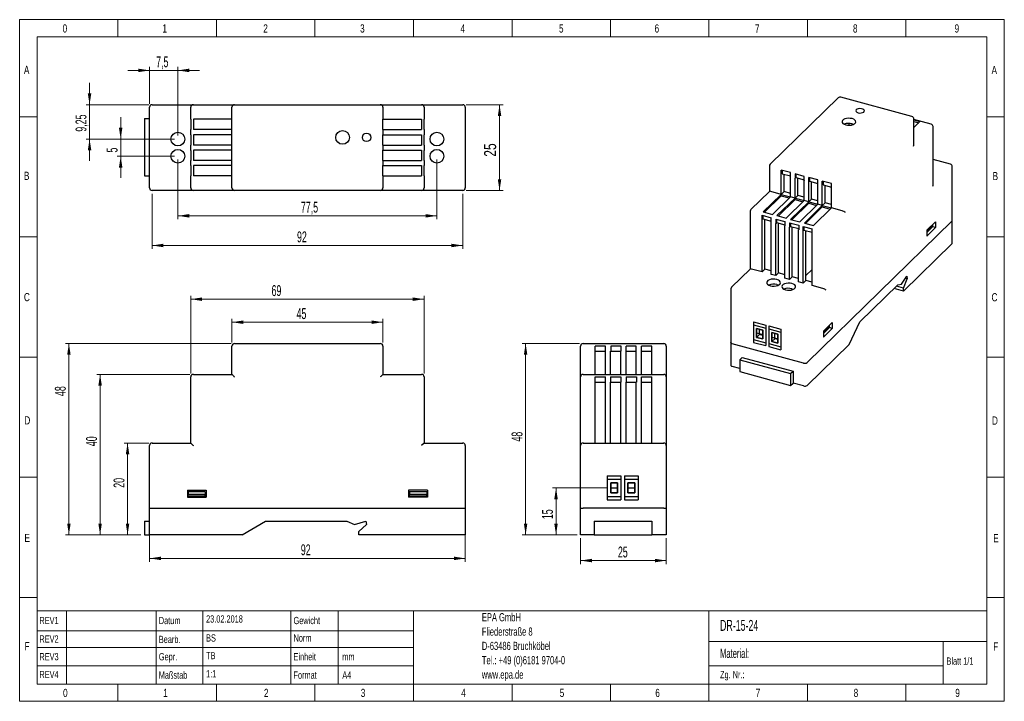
# Model space of a CAD drawing. Header units: inches. Extents: x 0.2 to 11.5, y 0.2 to 8.
import ezdxf

# ---------------------------------------------------------------- set-up
doc = ezdxf.new("R2010")
doc.units = ezdxf.units.IN
doc.header["$MEASUREMENT"] = 0
doc.styles.add('SLDTEXTSTYLE0', font='TXT', dxfattribs={"width": 0.75})
doc.styles.add('SLDTEXTSTYLE1', font='TXT', dxfattribs={"width": 0.605})
doc.dimstyles.new('SLDDIMSTYLE0', dxfattribs={"dimtxt": 0.121338, "dimasz": 0.13, "dimexe": 0, "dimexo": 0.0625, "dimgap": 0.030334, "dimtad": 1, "dimdec": 0, "dimrnd": 1e-09, "dimzin": 12, "dimdsep": 46, "dimtxsty": 'SLDTEXTSTYLE1', "dimsah": 1, "dimcen": 0.09, "dimadec": 0, "dimazin": 3, "dimtfac": 1, "dimtdec": 0, "dimtofl": 0, "dimtmove": 0, "dimatfit": 3, "dimfxl": 1, "dimfrac": 2, "dimtolj": 1, "dimtzin": 12, "dimarcsym": 0})
doc.dimstyles.new('SLDDIMSTYLE1', dxfattribs={"dimtxt": 0.121338, "dimasz": 0.13, "dimexe": 0, "dimexo": 0.0625, "dimgap": 0.030334, "dimtad": 1, "dimdec": 1, "dimrnd": 1e-09, "dimzin": 12, "dimdsep": 46, "dimtxsty": 'SLDTEXTSTYLE1', "dimsah": 1, "dimcen": 0.09, "dimadec": 0, "dimazin": 3, "dimtfac": 1, "dimtdec": 1, "dimtmove": 0, "dimatfit": 0, "dimfxl": 1, "dimfrac": 2, "dimtolj": 1, "dimtzin": 12, "dimarcsym": 0})
doc.dimstyles.new('SLDDIMSTYLE2', dxfattribs={"dimtxt": 0.121338, "dimasz": 0.13, "dimexe": 0, "dimexo": 0.0625, "dimgap": 0.030334, "dimtad": 1, "dimrnd": 1e-09, "dimzin": 12, "dimdsep": 46, "dimtxsty": 'SLDTEXTSTYLE1', "dimsah": 1, "dimcen": 0.09, "dimadec": 0, "dimazin": 3, "dimtfac": 1, "dimtmove": 0, "dimatfit": 0, "dimfxl": 1, "dimfrac": 2, "dimtolj": 1, "dimtzin": 12, "dimarcsym": 0})
doc.dimstyles.new('SLDDIMSTYLE3', dxfattribs={"dimtxt": 0.121338, "dimasz": 0.13, "dimexe": 0, "dimexo": 0.0625, "dimgap": 0.030334, "dimtad": 1, "dimdec": 0, "dimrnd": 1e-09, "dimzin": 12, "dimdsep": 46, "dimtxsty": 'SLDTEXTSTYLE1', "dimsah": 1, "dimcen": 0.09, "dimadec": 0, "dimazin": 3, "dimtfac": 1, "dimtdec": 0, "dimtmove": 0, "dimatfit": 0, "dimfxl": 1, "dimfrac": 2, "dimtolj": 1, "dimtzin": 12, "dimarcsym": 0})
doc.dimstyles.new('SLDDIMSTYLE4', dxfattribs={"dimtxt": 0.121338, "dimasz": 0.13, "dimexe": 0, "dimexo": 0.0625, "dimgap": 0.030334, "dimtad": 1, "dimdec": 1, "dimrnd": 1e-09, "dimzin": 12, "dimdsep": 46, "dimtxsty": 'SLDTEXTSTYLE1', "dimsah": 1, "dimcen": 0.09, "dimadec": 0, "dimazin": 3, "dimtfac": 1, "dimtdec": 1, "dimtofl": 0, "dimtmove": 0, "dimatfit": 3, "dimfxl": 1, "dimfrac": 2, "dimtolj": 1, "dimtzin": 12, "dimarcsym": 0})
doc.dimstyles.new('SLDDIMSTYLE5', dxfattribs={"dimtxt": 0.137795, "dimasz": 0.13, "dimexe": 0, "dimexo": 0.0625, "dimgap": 0.034449, "dimtad": 1, "dimdec": 0, "dimrnd": 1e-09, "dimzin": 12, "dimdsep": 46, "dimtxsty": 'SLDTEXTSTYLE0', "dimsah": 1, "dimcen": 0.09, "dimadec": 0, "dimazin": 3, "dimtfac": 1, "dimtdec": 0, "dimtofl": 0, "dimtmove": 0, "dimatfit": 3, "dimfxl": 1, "dimfrac": 2, "dimtolj": 1, "dimtzin": 12, "dimarcsym": 0})

# ---------------------------------------------------------------- blocks, each defined once
blk = doc.blocks.new('SW_NOTE_0')
at = {"color": 0, "linetype": 'Continuous', "lineweight": 0, "attachment_point": 1, "style": 'SLDTEXTSTYLE1'}
for s, insert, char_height in [('EPA GmbH', (0, 0.121), 0.0938), ('Fliederstraße 8', (0, -0.044), 0.09375), ('D-63486 Bruchköbel', (0, -0.208), 0.09375), ('Tel.: +49 (0)6181 9704-0', (0, -0.372), 0.09375), ('www.epa.de', (0, -0.537), 0.0938)]:
    blk.add_mtext(s, dxfattribs=dict(at, insert=insert, char_height=char_height))
blk = doc.blocks.new('_D')
at = {"color": 7, "linetype": 'Continuous', "lineweight": 0}
for p, q in [((1.704, 2.384), (1.704, 1.808)), ((5.326, 2.384), (5.326, 1.808)), ((1.704, 1.848), (5.326, 1.848))]:
    blk.add_line(p, q, dxfattribs=at)
at = {"color": 7, "linetype": 'Continuous', "lineweight": 18}
for points in [[(1.704, 1.848), (1.834, 1.828), (1.834, 1.868)], [(5.326, 1.848), (5.196, 1.868), (5.196, 1.828)]]:
    blk.add_solid(points, dxfattribs=at)
at = {"color": 7, "linetype": 'Continuous', "lineweight": 18, "insert": (3.439, 2.009), "char_height": 0.125, "attachment_point": 1, "style": 'SLDTEXTSTYLE1'}
blk.add_mtext('92', dxfattribs=at)
blk = doc.blocks.new('_D_1')
at = {"color": 7, "linetype": 'Continuous', "lineweight": 0}
for p, q in [((2.176, 3.968), (2.176, 4.861)), ((4.853, 3.968), (4.853, 4.861)), ((2.176, 4.821), (4.853, 4.821))]:
    blk.add_line(p, q, dxfattribs=at)
at = {"color": 7, "linetype": 'Continuous', "lineweight": 18}
for points in [[(2.176, 4.821), (2.306, 4.801), (2.306, 4.841)], [(4.853, 4.821), (4.723, 4.841), (4.723, 4.801)]]:
    blk.add_solid(points, dxfattribs=at)
at = {"color": 7, "linetype": 'Continuous', "lineweight": 18, "insert": (3.103, 4.982), "char_height": 0.125, "attachment_point": 1, "style": 'SLDTEXTSTYLE1'}
blk.add_mtext('69', dxfattribs=at)
blk = doc.blocks.new('_D_2')
at = {"color": 7, "linetype": 'Continuous', "lineweight": 0}
for p, q in [((2.649, 4.323), (2.649, 4.596)), ((4.381, 4.557), (2.649, 4.557)), ((4.381, 4.323), (4.381, 4.596))]:
    blk.add_line(p, q, dxfattribs=at)
at = {"color": 7, "linetype": 'Continuous', "lineweight": 18}
for points in [[(2.649, 4.557), (2.779, 4.537), (2.779, 4.577)], [(4.381, 4.557), (4.251, 4.577), (4.251, 4.537)]]:
    blk.add_solid(points, dxfattribs=at)
at = {"color": 7, "linetype": 'Continuous', "lineweight": 18, "insert": (3.39, 4.718), "char_height": 0.125, "attachment_point": 1, "style": 'SLDTEXTSTYLE1'}
blk.add_mtext('45', dxfattribs=at)
blk = doc.blocks.new('_D_3')
at = {"color": 7, "linetype": 'Continuous', "lineweight": 0}
for p, q in [((1.694, 3.171), (1.411, 3.171)), ((1.451, 2.118), (1.451, 3.171)), ((1.605, 2.118), (1.411, 2.118))]:
    blk.add_line(p, q, dxfattribs=at)
at = {"color": 7, "linetype": 'Continuous', "lineweight": 18}
for points in [[(1.451, 3.171), (1.431, 3.041), (1.471, 3.041)], [(1.451, 2.118), (1.471, 2.248), (1.431, 2.248)]]:
    blk.add_solid(points, dxfattribs=at)
at = {"color": 7, "linetype": 'Continuous', "lineweight": 18, "insert": (1.29, 2.658), "char_height": 0.125, "attachment_point": 1, "rotation": 90, "style": 'SLDTEXTSTYLE1'}
blk.add_mtext('20', dxfattribs=at)
blk = doc.blocks.new('_D_4')
at = {"color": 7, "linetype": 'Continuous', "lineweight": 0}
for p, q in [((2.166, 3.959), (1.097, 3.959)), ((1.136, 2.118), (1.136, 3.959)), ((1.605, 2.118), (1.097, 2.118))]:
    blk.add_line(p, q, dxfattribs=at)
at = {"color": 7, "linetype": 'Continuous', "lineweight": 18}
for points in [[(1.136, 3.959), (1.116, 3.829), (1.156, 3.829)], [(1.136, 2.118), (1.156, 2.248), (1.116, 2.248)]]:
    blk.add_solid(points, dxfattribs=at)
at = {"color": 7, "linetype": 'Continuous', "lineweight": 18, "insert": (0.975, 3.135), "char_height": 0.125, "attachment_point": 1, "rotation": 90, "style": 'SLDTEXTSTYLE1'}
blk.add_mtext('40', dxfattribs=at)
blk = doc.blocks.new('_D_5')
at = {"color": 7, "linetype": 'Continuous', "lineweight": 0}
for p, q in [((2.639, 4.313), (0.739, 4.313)), ((0.778, 2.118), (0.778, 4.313)), ((1.605, 2.118), (0.739, 2.118))]:
    blk.add_line(p, q, dxfattribs=at)
at = {"color": 7, "linetype": 'Continuous', "lineweight": 18}
for points in [[(0.778, 4.313), (0.758, 4.183), (0.798, 4.183)], [(0.778, 2.118), (0.798, 2.248), (0.758, 2.248)]]:
    blk.add_solid(points, dxfattribs=at)
at = {"color": 7, "linetype": 'Continuous', "lineweight": 18, "insert": (0.617, 3.71), "char_height": 0.125, "attachment_point": 1, "rotation": 90, "style": 'SLDTEXTSTYLE1'}
blk.add_mtext('48', dxfattribs=at)
blk = doc.blocks.new('_D_6')
at = {"color": 7, "linetype": 'Continuous', "lineweight": 0}
for p, q in [((6.955, 2.657), (6.327, 2.657)), ((6.367, 2.118), (6.367, 2.657)), ((6.609, 2.118), (6.327, 2.118))]:
    blk.add_line(p, q, dxfattribs=at)
at = {"color": 7, "linetype": 'Continuous', "lineweight": 18}
for points in [[(6.367, 2.657), (6.347, 2.527), (6.387, 2.527)], [(6.367, 2.118), (6.387, 2.248), (6.347, 2.248)]]:
    blk.add_solid(points, dxfattribs=at)
at = {"color": 7, "linetype": 'Continuous', "lineweight": 18, "insert": (6.206, 2.298), "char_height": 0.125, "attachment_point": 1, "rotation": 90, "style": 'SLDTEXTSTYLE1'}
blk.add_mtext('15', dxfattribs=at)
blk = doc.blocks.new('_D_7')
at = {"color": 7, "linetype": 'Continuous', "lineweight": 0}
for p, q in [((6.648, 2.079), (6.648, 1.783)), ((7.632, 2.079), (7.632, 1.783)), ((6.648, 1.823), (7.632, 1.823))]:
    blk.add_line(p, q, dxfattribs=at)
at = {"color": 7, "linetype": 'Continuous', "lineweight": 18}
for points in [[(6.648, 1.823), (6.778, 1.803), (6.778, 1.843)], [(7.632, 1.823), (7.502, 1.843), (7.502, 1.803)]]:
    blk.add_solid(points, dxfattribs=at)
at = {"color": 7, "linetype": 'Continuous', "lineweight": 18, "insert": (7.077, 1.984), "char_height": 0.125, "attachment_point": 1, "style": 'SLDTEXTSTYLE1'}
blk.add_mtext('25', dxfattribs=at)
blk = doc.blocks.new('_D_8')
at = {"color": 7, "linetype": 'Continuous', "lineweight": 0}
for p, q in [((6.638, 4.313), (5.979, 4.313)), ((6.018, 2.118), (6.018, 4.313)), ((6.609, 2.118), (5.979, 2.118))]:
    blk.add_line(p, q, dxfattribs=at)
at = {"color": 7, "linetype": 'Continuous', "lineweight": 18}
for points in [[(6.018, 4.313), (5.998, 4.183), (6.038, 4.183)], [(6.018, 2.118), (6.038, 2.248), (5.998, 2.248)]]:
    blk.add_solid(points, dxfattribs=at)
at = {"color": 7, "linetype": 'Continuous', "lineweight": 18, "insert": (5.857, 3.188), "char_height": 0.125, "attachment_point": 1, "rotation": 90, "style": 'SLDTEXTSTYLE1'}
blk.add_mtext('48', dxfattribs=at)
blk = doc.blocks.new('_D_9')
at = {"color": 7, "linetype": 'Continuous', "lineweight": 0}
for p, q in [((1.704, 7.061), (1.704, 7.485)), ((2.028, 6.697), (2.028, 7.485)), ((1.704, 7.445), (1.454, 7.445)), ((1.704, 7.445), (2.028, 7.445)), ((2.028, 7.445), (2.278, 7.445))]:
    blk.add_line(p, q, dxfattribs=at)
at = {"color": 7, "linetype": 'Continuous', "lineweight": 18}
for points in [[(1.704, 7.445), (1.574, 7.465), (1.574, 7.425)], [(2.028, 7.445), (2.158, 7.425), (2.158, 7.465)]]:
    blk.add_solid(points, dxfattribs=at)
at = {"color": 7, "linetype": 'Continuous', "lineweight": 18, "insert": (1.779, 7.606), "char_height": 0.125, "attachment_point": 1, "style": 'SLDTEXTSTYLE1'}
blk.add_mtext('7,5', dxfattribs=at)
blk = doc.blocks.new('_D_10')
at = {"color": 7, "linetype": 'Continuous', "lineweight": 0}
for p, q in [((1.015, 7.051), (1.015, 7.301)), ((1.694, 7.051), (0.975, 7.051)), ((1.015, 6.658), (1.015, 7.051)), ((1.989, 6.658), (0.975, 6.658)), ((1.015, 6.658), (1.015, 6.408))]:
    blk.add_line(p, q, dxfattribs=at)
at = {"color": 7, "linetype": 'Continuous', "lineweight": 18}
for points in [[(1.015, 7.051), (1.035, 7.181), (0.995, 7.181)], [(1.015, 6.658), (0.995, 6.528), (1.035, 6.528)]]:
    blk.add_solid(points, dxfattribs=at)
at = {"color": 7, "linetype": 'Continuous', "lineweight": 18, "insert": (0.854, 6.742), "char_height": 0.125, "attachment_point": 1, "rotation": 90, "style": 'SLDTEXTSTYLE1'}
blk.add_mtext('9,25', dxfattribs=at)
blk = doc.blocks.new('_D_11')
at = {"color": 7, "linetype": 'Continuous', "lineweight": 0}
for p, q in [((1.372, 6.658), (1.372, 6.908)), ((1.989, 6.658), (1.333, 6.658)), ((1.372, 6.461), (1.372, 6.658)), ((1.989, 6.461), (1.333, 6.461)), ((1.372, 6.461), (1.372, 6.211))]:
    blk.add_line(p, q, dxfattribs=at)
at = {"color": 7, "linetype": 'Continuous', "lineweight": 18}
for points in [[(1.372, 6.658), (1.392, 6.788), (1.352, 6.788)], [(1.372, 6.461), (1.352, 6.331), (1.392, 6.331)]]:
    blk.add_solid(points, dxfattribs=at)
at = {"color": 7, "linetype": 'Continuous', "lineweight": 18, "insert": (1.211, 6.503), "char_height": 0.125, "attachment_point": 1, "rotation": 90, "style": 'SLDTEXTSTYLE1'}
blk.add_mtext('5', dxfattribs=at)
blk = doc.blocks.new('_D_12')
at = {"color": 7, "linetype": 'Continuous', "lineweight": 0}
for p, q in [((1.733, 6.028), (1.733, 5.398)), ((5.296, 6.028), (5.296, 5.398)), ((5.296, 5.437), (1.733, 5.437))]:
    blk.add_line(p, q, dxfattribs=at)
at = {"color": 7, "linetype": 'Continuous', "lineweight": 18}
for points in [[(1.733, 5.437), (1.863, 5.417), (1.863, 5.457)], [(5.296, 5.437), (5.166, 5.457), (5.166, 5.417)]]:
    blk.add_solid(points, dxfattribs=at)
at = {"color": 7, "linetype": 'Continuous', "lineweight": 18, "insert": (3.395, 5.598), "char_height": 0.125, "attachment_point": 1, "style": 'SLDTEXTSTYLE1'}
blk.add_mtext('92', dxfattribs=at)
blk = doc.blocks.new('_D_13')
at = {"color": 7, "linetype": 'Continuous', "lineweight": 0}
for p, q in [((2.028, 6.422), (2.028, 5.738)), ((5.001, 6.422), (5.001, 5.738)), ((2.028, 5.777), (5.001, 5.777))]:
    blk.add_line(p, q, dxfattribs=at)
at = {"color": 7, "linetype": 'Continuous', "lineweight": 18}
for points in [[(2.028, 5.777), (2.158, 5.757), (2.158, 5.797)], [(5.001, 5.777), (4.871, 5.797), (4.871, 5.757)]]:
    blk.add_solid(points, dxfattribs=at)
at = {"color": 7, "linetype": 'Continuous', "lineweight": 18, "insert": (3.44, 5.939), "char_height": 0.125, "attachment_point": 1, "style": 'SLDTEXTSTYLE1'}
blk.add_mtext('77,5', dxfattribs=at)
blk = doc.blocks.new('_D_14')
at = {"color": 7, "linetype": 'Continuous', "lineweight": 0}
for p, q in [((5.336, 7.051), (5.759, 7.051)), ((5.719, 6.067), (5.719, 7.051)), ((5.336, 6.067), (5.759, 6.067))]:
    blk.add_line(p, q, dxfattribs=at)
at = {"color": 7, "linetype": 'Continuous', "lineweight": 18}
for points in [[(5.719, 7.051), (5.699, 6.921), (5.739, 6.921)], [(5.719, 6.067), (5.739, 6.197), (5.699, 6.197)]]:
    blk.add_solid(points, dxfattribs=at)
at = {"color": 7, "linetype": 'Continuous', "lineweight": 18, "insert": (5.542, 6.455), "char_height": 0.1378, "attachment_point": 1, "rotation": 90, "style": 'SLDTEXTSTYLE0'}
blk.add_mtext('25', dxfattribs=at)

msp = doc.modelspace()

# ---------------------------------------------------------------- linework, layer by layer
at = {"color": 8, "linetype": 'Continuous', "lineweight": 18}
for p, q in [((0.213, 0.209), (0.213, 8.027)), ((0.213, 8.027), (11.51, 8.027)), ((1.341, 8.027), (1.341, 7.83)), ((2.471, 8.027), (2.471, 7.83)), ((3.601, 8.027), (3.601, 7.83)), ((4.731, 8.027), (4.731, 7.83)), ((5.862, 8.027), (5.862, 7.83)), ((6.991, 8.027), (6.991, 7.83)), ((8.121, 8.027), (8.121, 7.83)), ((9.251, 8.027), (9.251, 7.83)), ((10.38, 8.027), (10.38, 7.83)), ((11.51, 8.027), (11.51, 0.209)), ((0.413, 0.406), (0.413, 7.83)), ((0.413, 7.83), (11.311, 7.83)), ((11.311, 0.406), (11.311, 7.83)), ((0.213, 6.913), (0.413, 6.913)), ((11.311, 6.913), (11.51, 6.913)), ((0.213, 5.535), (0.413, 5.535)), ((11.311, 5.535), (11.51, 5.535)), ((0.213, 4.157), (0.413, 4.157)), ((11.311, 4.157), (11.51, 4.157)), ((0.213, 2.779), (0.413, 2.779)), ((11.311, 2.779), (11.51, 2.779)), ((0.213, 1.401), (0.413, 1.401)), ((11.311, 1.401), (11.51, 1.401)), ((0.413, 1.245), (11.311, 1.245)), ((0.749, 1.245), (0.749, 0.406)), ((1.778, 1.245), (1.778, 0.406)), ((2.313, 1.245), (2.313, 0.406)), ((3.326, 1.245), (3.326, 0.406)), ((3.868, 0.406), (3.868, 1.245)), ((4.731, 1.245), (4.731, 0.406)), ((8.12, 1.245), (8.12, 0.406)), ((0.413, 1.018), (3.326, 1.018)), ((3.326, 1.018), (4.731, 1.018)), ((0.413, 0.825), (3.326, 0.825)), ((3.326, 0.825), (4.731, 0.825)), ((8.12, 0.893), (11.311, 0.893)), ((10.807, 0.893), (10.807, 0.406)), ((0.413, 0.615), (3.326, 0.615)), ((3.326, 0.615), (4.731, 0.615)), ((8.12, 0.615), (10.807, 0.615)), ((0.413, 0.406), (11.311, 0.406)), ((1.341, 0.406), (1.341, 0.209)), ((2.471, 0.406), (2.471, 0.209)), ((3.601, 0.406), (3.601, 0.209)), ((4.731, 0.406), (4.731, 0.209)), ((5.862, 0.406), (5.862, 0.209)), ((6.991, 0.406), (6.991, 0.209)), ((8.121, 0.406), (8.121, 0.209)), ((9.251, 0.406), (9.251, 0.209)), ((10.38, 0.406), (10.38, 0.209)), ((0.213, 0.209), (11.51, 0.209))]:
    msp.add_line(p, q, dxfattribs=at)
at = {"color": 7, "linetype": 'Continuous', "lineweight": 25}
for p, q in [((9.604, 7.132), (8.823, 6.369)), ((10.451, 6.917), (9.633, 7.139)), ((1.704, 6.097), (1.704, 7.022)), ((1.733, 7.051), (2.206, 7.051)), ((2.176, 6.884), (2.176, 7.022)), ((2.206, 7.051), (2.678, 7.051)), ((2.649, 6.884), (2.649, 7.022)), ((2.678, 7.051), (4.351, 7.051)), ((4.351, 7.051), (4.824, 7.051)), ((4.381, 7.022), (4.381, 6.884)), ((4.824, 7.051), (5.296, 7.051)), ((4.853, 7.022), (4.853, 6.884)), ((5.326, 7.022), (5.326, 6.097)), ((1.645, 6.894), (1.645, 6.235)), ((1.645, 6.894), (1.704, 6.894)), ((2.176, 6.884), (2.176, 6.766)), ((2.649, 6.884), (2.206, 6.884)), ((2.206, 6.884), (2.206, 6.766)), ((2.649, 6.766), (2.649, 6.884)), ((4.381, 6.766), (4.381, 6.884)), ((4.381, 6.884), (4.824, 6.884)), ((4.824, 6.884), (4.824, 6.766)), ((4.853, 6.766), (4.853, 6.884)), ((9.728, 6.837), (9.728, 6.815)), ((9.761, 6.833), (9.761, 6.819)), ((9.764, 6.833), (9.781, 6.826)), ((9.77, 6.822), (9.777, 6.828)), ((10.473, 6.596), (10.473, 6.888)), ((10.671, 6.828), (10.473, 6.882)), ((10.473, 6.877), (10.542, 6.858)), ((10.473, 6.86), (10.528, 6.845)), ((10.473, 6.791), (10.542, 6.858)), ((10.693, 6.136), (10.693, 6.8)), ((2.176, 6.707), (2.176, 6.766)), ((2.176, 6.707), (2.176, 6.589)), ((2.649, 6.766), (2.206, 6.766)), ((2.206, 6.707), (2.206, 6.589)), ((2.649, 6.707), (2.206, 6.707)), ((2.649, 6.705), (2.649, 6.766)), ((2.649, 6.587), (2.649, 6.705)), ((4.381, 6.766), (4.381, 6.705)), ((4.381, 6.766), (4.824, 6.766)), ((4.381, 6.707), (4.824, 6.707)), ((4.381, 6.587), (4.381, 6.705)), ((4.824, 6.707), (4.824, 6.589)), ((4.853, 6.766), (4.853, 6.707)), ((4.853, 6.589), (4.853, 6.707)), ((2.176, 6.528), (2.176, 6.589)), ((2.649, 6.589), (2.206, 6.589)), ((2.649, 6.53), (2.649, 6.587)), ((4.381, 6.589), (4.824, 6.589)), ((4.381, 6.587), (4.381, 6.53)), ((4.853, 6.589), (4.853, 6.528)), ((2.176, 6.528), (2.176, 6.41)), ((2.206, 6.53), (2.206, 6.412)), ((2.649, 6.53), (2.206, 6.53)), ((2.649, 6.412), (2.649, 6.53)), ((4.381, 6.412), (4.381, 6.53)), ((4.381, 6.53), (4.824, 6.53)), ((4.824, 6.53), (4.824, 6.412)), ((4.853, 6.41), (4.853, 6.528)), ((2.176, 6.353), (2.176, 6.41)), ((2.176, 6.353), (2.176, 6.235)), ((2.649, 6.412), (2.206, 6.412)), ((2.206, 6.353), (2.206, 6.235)), ((2.649, 6.353), (2.206, 6.353)), ((2.649, 6.353), (2.649, 6.412)), ((2.649, 6.235), (2.649, 6.353)), ((4.381, 6.412), (4.381, 6.353)), ((4.381, 6.412), (4.824, 6.412)), ((4.381, 6.235), (4.381, 6.353)), ((4.381, 6.353), (4.824, 6.353)), ((4.824, 6.353), (4.824, 6.235)), ((4.853, 6.41), (4.853, 6.353)), ((4.853, 6.235), (4.853, 6.353)), ((8.815, 6.348), (8.815, 6.057)), ((10.892, 6.368), (10.693, 6.422)), ((10.914, 5.724), (10.914, 6.34)), ((1.645, 6.235), (1.704, 6.235)), ((2.176, 6.097), (2.176, 6.235)), ((2.649, 6.235), (2.206, 6.235)), ((2.649, 6.097), (2.649, 6.235)), ((4.381, 6.235), (4.381, 6.097)), ((4.381, 6.235), (4.824, 6.235)), ((4.853, 6.235), (4.853, 6.097)), ((9.057, 6.273), (8.952, 6.302)), ((8.952, 6.023), (8.952, 6.302)), ((8.961, 6.299), (8.961, 6.26)), ((8.961, 6.26), (9.057, 6.234)), ((8.984, 6.055), (8.984, 6.254)), ((9.057, 5.995), (9.057, 6.273)), ((9.215, 6.23), (9.111, 6.259)), ((9.111, 6.259), (9.111, 6.208)), ((9.12, 6.217), (9.111, 6.208)), ((9.12, 6.256), (9.12, 6.217)), ((9.12, 6.217), (9.215, 6.191)), ((9.215, 6.18), (9.215, 6.23)), ((9.37, 6.188), (9.266, 6.217)), ((9.266, 5.938), (9.266, 6.217)), ((9.275, 6.214), (9.275, 6.175)), ((9.109, 5.981), (9.109, 6.209)), ((9.111, 6.208), (9.109, 6.209)), ((9.141, 6.012), (9.141, 6.211)), ((9.215, 6.182), (9.213, 6.18)), ((9.213, 5.952), (9.213, 6.18)), ((9.213, 6.18), (9.215, 6.18)), ((9.275, 6.175), (9.37, 6.149)), ((9.298, 5.97), (9.298, 6.169)), ((9.37, 5.91), (9.37, 6.188)), ((9.527, 6.146), (9.422, 6.174)), ((9.422, 5.896), (9.422, 6.174)), ((9.431, 6.171), (9.431, 6.132)), ((9.431, 6.132), (9.527, 6.106)), ((9.454, 5.927), (9.454, 6.126)), ((9.527, 5.867), (9.527, 6.146)), ((2.206, 6.067), (1.733, 6.067)), ((2.678, 6.067), (2.206, 6.067)), ((4.351, 6.067), (2.678, 6.067)), ((4.824, 6.067), (4.351, 6.067)), ((5.296, 6.067), (4.824, 6.067)), ((8.815, 6.057), (8.603, 5.851)), ((8.952, 6.023), (8.745, 5.822)), ((8.952, 6.006), (8.759, 5.818)), ((8.952, 6.023), (8.83, 6.056)), ((9.057, 5.995), (8.85, 5.793)), ((8.984, 6.055), (8.952, 6.023)), ((8.952, 6.006), (8.952, 6.023)), ((8.952, 6.023), (9.057, 5.995)), ((8.952, 6.006), (9.043, 5.982)), ((9.057, 6.035), (8.984, 6.055)), ((9.109, 5.981), (9.057, 5.995)), ((9.141, 6.012), (9.109, 5.981)), ((9.213, 5.992), (9.141, 6.012)), ((9.109, 5.981), (8.902, 5.779)), ((9.109, 5.964), (8.916, 5.775)), ((9.213, 5.952), (9.007, 5.751)), ((9.266, 5.938), (9.059, 5.736)), ((9.266, 5.921), (9.072, 5.733)), ((9.109, 5.964), (9.109, 5.981)), ((9.109, 5.981), (9.213, 5.952)), ((9.109, 5.964), (9.2, 5.939)), ((9.37, 5.91), (9.163, 5.708)), ((9.266, 5.938), (9.213, 5.952)), ((9.422, 5.896), (9.216, 5.694)), ((9.422, 5.879), (9.229, 5.69)), ((9.298, 5.97), (9.266, 5.938)), ((9.266, 5.921), (9.266, 5.938)), ((9.266, 5.938), (9.37, 5.91)), ((9.266, 5.921), (9.356, 5.897)), ((9.37, 5.95), (9.298, 5.97)), ((9.422, 5.896), (9.37, 5.91)), ((9.454, 5.927), (9.422, 5.896)), ((9.422, 5.879), (9.422, 5.896)), ((9.422, 5.896), (9.527, 5.867)), ((9.422, 5.879), (9.513, 5.854)), ((9.527, 5.907), (9.454, 5.927)), ((8.594, 5.829), (8.594, 5.167)), ((8.732, 5.783), (8.836, 5.754)), ((8.732, 5.133), (8.732, 5.783)), ((8.741, 5.78), (8.741, 5.741)), ((8.745, 5.822), (8.85, 5.793)), ((8.902, 5.779), (9.007, 5.751)), ((9.527, 5.867), (9.32, 5.665)), ((9.649, 5.834), (9.527, 5.867)), ((8.741, 5.741), (8.836, 5.715)), ((8.764, 5.165), (8.764, 5.735)), ((8.836, 5.105), (8.836, 5.754)), ((8.888, 5.74), (8.993, 5.712)), ((8.888, 5.74), (8.888, 5.69)), ((8.898, 5.699), (8.888, 5.69)), ((8.898, 5.699), (8.888, 5.69)), ((8.888, 5.69), (8.888, 5.69)), ((8.888, 5.091), (8.888, 5.69)), ((8.898, 5.738), (8.898, 5.699)), ((8.898, 5.699), (8.993, 5.673)), ((8.898, 5.699), (8.898, 5.699)), ((8.921, 5.122), (8.921, 5.692)), ((8.993, 5.712), (8.993, 5.661)), ((8.993, 5.062), (8.993, 5.661)), ((8.993, 5.661), (8.993, 5.661)), ((9.047, 5.697), (9.151, 5.669)), ((9.047, 5.697), (9.047, 5.647)), ((9.056, 5.656), (9.047, 5.647)), ((9.056, 5.695), (9.056, 5.656)), ((9.056, 5.656), (9.151, 5.63)), ((9.059, 5.736), (9.163, 5.708)), ((9.077, 5.079), (9.077, 5.65)), ((9.151, 5.669), (9.151, 5.618)), ((9.202, 5.655), (9.306, 5.627)), ((9.202, 5.005), (9.202, 5.655)), ((9.211, 5.653), (9.211, 5.613)), ((9.216, 5.694), (9.32, 5.665)), ((9.247, 4.094), (10.91, 5.717)), ((10.722, 5.71), (10.621, 5.612)), ((10.691, 5.671), (10.621, 5.602)), ((10.691, 5.654), (10.621, 5.585)), ((10.686, 5.675), (10.691, 5.671)), ((10.722, 5.643), (10.689, 5.652)), ((10.691, 5.654), (10.691, 5.671)), ((10.722, 5.71), (10.722, 5.643)), ((10.914, 5.462), (10.914, 5.724)), ((9.045, 5.048), (9.045, 5.647)), ((9.047, 5.647), (9.045, 5.647)), ((9.151, 5.62), (9.15, 5.619)), ((9.15, 5.02), (9.15, 5.619)), ((9.15, 5.619), (9.151, 5.618)), ((9.211, 5.613), (9.306, 5.588)), ((9.234, 5.037), (9.234, 5.607)), ((9.306, 4.977), (9.306, 5.627)), ((10.722, 5.643), (10.621, 5.544)), ((10.621, 5.612), (10.621, 5.544)), ((10.91, 5.455), (10.355, 4.913)), ((8.595, 5.167), (8.382, 4.96)), ((8.732, 5.133), (8.61, 5.166)), ((8.764, 5.165), (8.732, 5.133)), ((8.836, 5.145), (8.764, 5.165)), ((8.888, 5.091), (8.836, 5.105)), ((8.921, 5.122), (8.888, 5.091)), ((8.993, 5.102), (8.921, 5.122)), ((9.234, 5.091), (9.306, 5.161)), ((10.332, 4.992), (10.391, 5.084)), ((10.391, 5.084), (10.396, 5.054)), ((8.9, 4.988), (8.917, 4.982)), ((9.045, 5.048), (8.993, 5.062)), ((9.077, 5.079), (9.045, 5.048)), ((9.15, 5.06), (9.077, 5.079)), ((9.202, 5.005), (9.15, 5.02)), ((9.234, 5.037), (9.202, 5.005)), ((9.306, 5.017), (9.234, 5.037)), ((9.428, 4.944), (9.306, 4.977)), ((9.854, 4.56), (10.29, 4.985)), ((10.29, 4.985), (10.332, 4.992)), ((10.355, 4.947), (10.396, 5.054)), ((10.396, 5.054), (10.376, 5.06)), ((8.374, 4.939), (8.374, 4.323)), ((9.065, 4.926), (9.079, 4.94)), ((9.074, 4.941), (9.091, 4.935)), ((10.355, 4.913), (10.246, 4.942)), ((10.355, 4.947), (10.273, 4.969)), ((10.355, 4.913), (10.355, 4.947)), ((9.436, 4.455), (9.537, 4.554)), ((9.537, 4.554), (9.537, 4.486)), ((9.73, 4.303), (9.854, 4.56)), ((8.739, 4.466), (8.669, 4.485)), ((8.669, 4.383), (8.669, 4.485)), ((8.701, 4.415), (8.669, 4.383)), ((8.701, 4.415), (8.701, 4.476)), ((8.739, 4.405), (8.701, 4.415)), ((8.739, 4.365), (8.739, 4.466)), ((8.913, 4.418), (8.843, 4.437)), ((8.843, 4.336), (8.843, 4.437)), ((8.876, 4.367), (8.876, 4.429)), ((8.913, 4.317), (8.913, 4.418)), ((9.506, 4.514), (9.436, 4.445)), ((9.506, 4.497), (9.436, 4.428)), ((9.436, 4.387), (9.537, 4.486)), ((9.436, 4.455), (9.436, 4.387)), ((9.501, 4.519), (9.506, 4.514)), ((9.537, 4.486), (9.504, 4.495)), ((9.506, 4.497), (9.506, 4.514)), ((2.678, 4.313), (4.351, 4.313)), ((6.678, 4.313), (7.603, 4.313)), ((8.374, 4.323), (8.374, 4.062)), ((9.208, 4.088), (8.389, 4.31)), ((8.739, 4.365), (8.669, 4.383)), ((8.876, 4.367), (8.843, 4.336)), ((8.913, 4.317), (8.843, 4.336)), ((8.913, 4.357), (8.876, 4.367)), ((9.73, 4.303), (9.247, 3.832)), ((2.649, 3.959), (2.649, 4.283)), ((4.381, 4.283), (4.381, 3.959)), ((6.648, 3.929), (6.648, 4.283)), ((6.934, 4.283), (6.816, 4.283)), ((6.816, 3.959), (6.816, 4.283)), ((6.816, 4.224), (6.934, 4.224)), ((6.934, 3.959), (6.934, 4.283)), ((6.995, 4.224), (6.993, 4.224)), ((6.993, 3.959), (6.993, 4.224)), ((7.113, 4.283), (6.995, 4.283)), ((6.995, 4.283), (6.995, 4.224)), ((6.995, 4.224), (7.111, 4.224)), ((7.111, 3.959), (7.111, 4.224)), ((7.111, 4.224), (7.113, 4.224)), ((7.113, 4.224), (7.113, 4.283)), ((7.288, 4.283), (7.17, 4.283)), ((7.17, 3.959), (7.17, 4.283)), ((7.17, 4.224), (7.288, 4.224)), ((7.288, 3.959), (7.288, 4.283)), ((7.465, 4.283), (7.347, 4.283)), ((7.347, 3.959), (7.347, 4.283)), ((7.347, 4.224), (7.465, 4.224)), ((7.465, 3.959), (7.465, 4.283)), ((7.632, 4.283), (7.632, 3.929)), ((8.475, 4.126), (8.502, 4.153)), ((8.475, 4.126), (9.058, 3.967)), ((8.475, 4.126), (8.475, 3.991)), ((8.502, 4.153), (9.086, 3.994)), ((2.206, 3.959), (2.649, 3.959)), ((4.381, 3.959), (4.824, 3.959)), ((6.678, 3.959), (6.816, 3.959)), ((6.816, 3.959), (6.934, 3.959)), ((6.934, 3.959), (6.993, 3.959)), ((6.993, 3.959), (7.111, 3.959)), ((7.111, 3.959), (7.17, 3.959)), ((7.17, 3.959), (7.288, 3.959)), ((7.288, 3.959), (7.347, 3.959)), ((7.347, 3.959), (7.465, 3.959)), ((7.465, 3.959), (7.603, 3.959)), ((8.475, 4.025), (8.389, 4.048)), ((8.475, 3.991), (9.058, 3.832)), ((9.058, 3.967), (9.086, 3.994)), ((9.058, 3.967), (9.058, 3.832)), ((9.086, 3.994), (9.086, 3.859)), ((2.176, 3.171), (2.176, 3.929)), ((4.853, 3.929), (4.853, 3.171)), ((6.648, 3.142), (6.648, 3.929)), ((6.816, 3.929), (6.934, 3.929)), ((6.816, 3.171), (6.816, 3.929)), ((6.816, 3.87), (6.934, 3.87)), ((6.934, 3.171), (6.934, 3.929)), ((6.993, 3.929), (7.111, 3.929)), ((6.993, 3.929), (6.993, 3.87)), ((6.993, 3.87), (6.993, 3.87)), ((6.993, 3.171), (6.993, 3.87)), ((6.993, 3.87), (7.111, 3.87)), ((7.111, 3.929), (7.111, 3.87)), ((7.111, 3.171), (7.111, 3.87)), ((7.111, 3.87), (7.111, 3.87)), ((7.172, 3.87), (7.17, 3.87)), ((7.17, 3.171), (7.17, 3.87)), ((7.172, 3.929), (7.29, 3.929)), ((7.172, 3.929), (7.172, 3.87)), ((7.172, 3.87), (7.288, 3.87)), ((7.288, 3.87), (7.29, 3.87)), ((7.288, 3.171), (7.288, 3.87)), ((7.29, 3.929), (7.29, 3.87)), ((7.347, 3.929), (7.465, 3.929)), ((7.347, 3.171), (7.347, 3.929)), ((7.347, 3.87), (7.465, 3.87)), ((7.465, 3.171), (7.465, 3.929)), ((7.632, 3.929), (7.632, 3.142)), ((9.058, 3.832), (9.086, 3.859)), ((9.208, 3.826), (9.086, 3.859)), ((1.733, 3.171), (2.176, 3.171)), ((4.853, 3.171), (4.824, 3.142)), ((4.853, 3.171), (5.296, 3.171)), ((6.678, 3.171), (7.603, 3.171)), ((1.704, 2.423), (1.704, 3.142)), ((5.326, 3.142), (5.326, 2.423)), ((6.648, 2.423), (6.648, 3.142)), ((7.632, 3.142), (7.632, 2.423)), ((6.994, 2.598), (6.994, 2.716)), ((7.073, 2.716), (6.994, 2.716)), ((7.073, 2.598), (7.073, 2.716)), ((7.27, 2.716), (7.191, 2.716)), ((7.191, 2.598), (7.191, 2.716)), ((7.27, 2.598), (7.27, 2.716)), ((2.137, 2.63), (2.353, 2.63)), ((2.137, 2.63), (2.137, 2.551)), ((2.343, 2.61), (2.147, 2.61)), ((2.147, 2.61), (2.147, 2.581)), ((2.343, 2.61), (2.343, 2.581)), ((2.353, 2.63), (2.353, 2.551)), ((4.893, 2.63), (4.676, 2.63)), ((4.676, 2.63), (4.676, 2.551)), ((4.883, 2.61), (4.686, 2.61)), ((4.686, 2.61), (4.686, 2.581)), ((4.883, 2.61), (4.883, 2.581)), ((4.893, 2.63), (4.893, 2.551)), ((2.137, 2.551), (2.353, 2.551)), ((2.343, 2.581), (2.147, 2.581)), ((2.147, 2.561), (2.147, 2.581)), ((2.343, 2.561), (2.147, 2.561)), ((2.147, 2.551), (2.147, 2.561)), ((2.343, 2.561), (2.343, 2.581)), ((2.343, 2.551), (2.343, 2.561)), ((4.893, 2.551), (4.676, 2.551)), ((4.883, 2.581), (4.686, 2.581)), ((4.686, 2.561), (4.686, 2.581)), ((4.883, 2.561), (4.686, 2.561)), ((4.686, 2.551), (4.686, 2.561)), ((4.883, 2.561), (4.883, 2.581)), ((4.883, 2.551), (4.883, 2.561)), ((7.073, 2.598), (6.994, 2.598)), ((7.27, 2.598), (7.191, 2.598)), ((1.704, 2.118), (1.704, 2.423)), ((1.704, 2.423), (1.733, 2.423)), ((1.733, 2.423), (5.296, 2.423)), ((5.296, 2.423), (5.326, 2.423)), ((5.326, 2.423), (5.326, 2.118)), ((6.648, 2.118), (6.648, 2.423)), ((6.648, 2.423), (6.678, 2.423)), ((7.603, 2.423), (6.678, 2.423)), ((7.603, 2.423), (7.632, 2.423)), ((7.632, 2.423), (7.632, 2.118)), ((1.645, 2.276), (1.645, 2.118)), ((1.645, 2.276), (1.704, 2.276)), ((2.767, 2.118), (3.033, 2.276)), ((3.033, 2.276), (3.967, 2.276)), ((3.967, 2.276), (4.056, 2.236)), ((4.056, 2.236), (4.184, 2.276)), ((4.184, 2.276), (4.194, 2.236)), ((6.806, 2.276), (6.806, 2.118)), ((6.806, 2.276), (7.465, 2.276)), ((7.465, 2.276), (7.465, 2.118)), ((4.105, 2.157), (4.194, 2.236)), ((4.105, 2.118), (4.105, 2.157)), ((1.645, 2.118), (1.704, 2.118)), ((1.733, 2.118), (1.704, 2.118)), ((2.767, 2.118), (1.733, 2.118)), ((5.296, 2.118), (4.105, 2.118)), ((5.326, 2.118), (5.296, 2.118)), ((6.678, 2.118), (6.648, 2.118)), ((6.806, 2.118), (6.678, 2.118)), ((6.806, 2.118), (7.465, 2.118)), ((7.603, 2.118), (7.465, 2.118)), ((7.632, 2.118), (7.603, 2.118))]:
    msp.add_line(p, q, dxfattribs=at)
at = {"color": 7, "linetype": 'Continuous'}
for p, q in [((8.634, 4.562), (8.774, 4.524)), ((8.634, 4.562), (8.634, 4.528)), ((8.634, 4.528), (8.774, 4.49)), ((8.634, 4.528), (8.634, 4.359)), ((8.634, 4.528), (8.774, 4.49)), ((8.774, 4.524), (8.774, 4.49)), ((8.669, 4.485), (8.739, 4.466)), ((8.669, 4.485), (8.669, 4.383)), ((8.669, 4.434), (8.739, 4.415)), ((8.739, 4.466), (8.739, 4.365)), ((8.774, 4.49), (8.774, 4.321)), ((8.809, 4.514), (8.948, 4.476)), ((8.809, 4.514), (8.809, 4.481)), ((8.809, 4.481), (8.948, 4.443)), ((8.809, 4.481), (8.809, 4.312)), ((8.809, 4.481), (8.948, 4.443)), ((8.843, 4.437), (8.913, 4.418)), ((8.843, 4.437), (8.843, 4.336)), ((8.913, 4.418), (8.913, 4.317)), ((8.948, 4.476), (8.948, 4.443)), ((8.948, 4.443), (8.948, 4.274)), ((8.634, 4.359), (8.774, 4.321)), ((8.634, 4.359), (8.774, 4.321)), ((8.634, 4.359), (8.634, 4.325)), ((8.634, 4.325), (8.774, 4.288)), ((8.669, 4.383), (8.739, 4.365)), ((8.774, 4.321), (8.774, 4.288)), ((8.809, 4.312), (8.948, 4.274)), ((8.809, 4.312), (8.948, 4.274)), ((8.809, 4.312), (8.809, 4.278)), ((8.843, 4.387), (8.913, 4.368)), ((8.843, 4.336), (8.913, 4.317)), ((8.809, 4.278), (8.948, 4.24)), ((8.948, 4.274), (8.948, 4.24)), ((6.955, 2.795), (7.112, 2.795)), ((6.955, 2.795), (6.955, 2.755)), ((6.955, 2.755), (7.112, 2.755)), ((6.955, 2.755), (6.955, 2.558)), ((6.955, 2.755), (7.112, 2.755)), ((6.994, 2.716), (7.073, 2.716)), ((6.994, 2.716), (6.994, 2.598)), ((7.073, 2.716), (7.073, 2.598)), ((7.112, 2.795), (7.112, 2.755)), ((7.112, 2.755), (7.112, 2.558)), ((7.152, 2.795), (7.309, 2.795)), ((7.152, 2.795), (7.152, 2.755)), ((7.152, 2.755), (7.309, 2.755)), ((7.152, 2.755), (7.152, 2.558)), ((7.152, 2.755), (7.309, 2.755)), ((7.191, 2.716), (7.27, 2.716)), ((7.191, 2.716), (7.191, 2.598)), ((7.27, 2.716), (7.27, 2.598)), ((7.309, 2.795), (7.309, 2.755)), ((7.309, 2.755), (7.309, 2.558)), ((6.994, 2.657), (7.073, 2.657)), ((7.191, 2.657), (7.27, 2.657)), ((6.955, 2.558), (7.112, 2.558)), ((6.955, 2.558), (7.112, 2.558)), ((6.955, 2.558), (6.955, 2.519)), ((6.955, 2.519), (7.112, 2.519)), ((6.994, 2.598), (7.073, 2.598)), ((7.112, 2.558), (7.112, 2.519)), ((7.152, 2.558), (7.309, 2.558)), ((7.152, 2.558), (7.309, 2.558)), ((7.152, 2.558), (7.152, 2.519)), ((7.152, 2.519), (7.309, 2.519)), ((7.191, 2.598), (7.27, 2.598)), ((7.309, 2.558), (7.309, 2.519))]:
    msp.add_line(p, q, dxfattribs=at)
at = {"color": 7, "linetype": 'Continuous', "lineweight": 25, "flags": 128}
for points in [[(9.833, 6.959), (9.85, 6.956), (9.868, 6.957), (9.885, 6.961), (9.897, 6.967), (9.904, 6.976), (9.905, 6.985), (9.899, 6.994), (9.887, 7.001), (9.871, 7.005), (9.853, 7.007), (9.835, 7.004), (9.821, 6.999), (9.811, 6.991), (9.807, 6.982), (9.81, 6.973), (9.819, 6.965), (9.833, 6.959)], [(9.691, 6.82), (9.712, 6.816), (9.734, 6.815), (9.756, 6.818), (9.776, 6.824), (9.791, 6.832), (9.802, 6.842), (9.806, 6.853), (9.804, 6.865), (9.796, 6.876), (9.782, 6.885), (9.764, 6.892), (9.743, 6.895), (9.721, 6.896), (9.699, 6.894), (9.679, 6.888), (9.664, 6.88), (9.653, 6.869), (9.649, 6.858), (9.651, 6.847), (9.659, 6.836), (9.673, 6.827), (9.691, 6.82)], [(8.826, 4.976), (8.847, 4.972), (8.87, 4.971), (8.892, 4.974), (8.911, 4.979), (8.927, 4.988), (8.937, 4.998), (8.942, 5.009), (8.94, 5.021), (8.932, 5.031), (8.918, 5.041), (8.9, 5.047), (8.879, 5.051), (8.856, 5.052), (8.834, 5.049), (8.815, 5.044), (8.799, 5.035), (8.789, 5.025), (8.784, 5.014), (8.786, 5.002), (8.794, 4.992), (8.808, 4.982), (8.826, 4.976)], [(9, 4.928), (9.021, 4.924), (9.044, 4.924), (9.066, 4.926), (9.085, 4.932), (9.101, 4.94), (9.111, 4.951), (9.116, 4.962), (9.114, 4.973), (9.106, 4.984), (9.092, 4.993), (9.074, 5), (9.053, 5.004), (9.03, 5.005), (9.009, 5.002), (8.989, 4.996), (8.973, 4.988), (8.963, 4.978), (8.958, 4.967), (8.96, 4.955), (8.969, 4.944), (8.982, 4.935), (9, 4.928)], [(8.374, 4.323), (8.374, 4.322), (8.375, 4.319), (8.377, 4.316), (8.38, 4.314), (8.384, 4.312), (8.389, 4.31)], [(8.389, 4.31), (8.384, 4.312), (8.38, 4.314), (8.377, 4.316), (8.375, 4.319), (8.374, 4.322), (8.374, 4.323)], [(2.649, 3.959), (2.649, 3.958), (2.651, 3.956), (2.654, 3.954), (2.657, 3.95), (2.662, 3.946), (2.667, 3.94), (2.672, 3.935), (2.678, 3.929)], [(4.381, 3.959), (4.38, 3.958), (4.379, 3.956), (4.376, 3.954), (4.372, 3.95), (4.368, 3.946), (4.363, 3.94), (4.357, 3.935), (4.351, 3.929)], [(8.389, 4.048), (8.384, 4.05), (8.38, 4.052), (8.377, 4.055), (8.375, 4.057), (8.374, 4.06), (8.374, 4.062)], [(2.176, 3.171), (2.177, 3.171), (2.178, 3.169), (2.181, 3.166), (2.185, 3.163), (2.189, 3.158), (2.194, 3.153), (2.2, 3.147), (2.206, 3.142)]]:
    msp.add_lwpolyline(points, dxfattribs=at)
at = {"color": 7, "linetype": 'Continuous', "lineweight": 25}
for centre, radius in [((2.028, 6.658), 0.0787), ((3.918, 6.677), 0.0787), ((4.194, 6.677), 0.0492), ((5.001, 6.658), 0.0787), ((2.028, 6.461), 0.0787), ((5.001, 6.461), 0.0787)]:
    msp.add_circle(centre, radius, dxfattribs=at)
for centre, radius, start, end in [((9.625, 7.11), 0.0295, 74.7955, 134.305), ((1.733, 7.022), 0.0295, 90, 180), ((2.206, 7.022), 0.0295, 90, 180), ((2.678, 7.022), 0.0295, 90, 180), ((4.351, 7.022), 0.0295, 0, 90), ((4.824, 7.022), 0.0295, 0, 90), ((5.296, 7.022), 0.0295, 0, 90), ((10.443, 6.888), 0.0295, 0, 74.7955), ((9.728, 6.702), 0.136, 74.4313, 113.5621), ((10.664, 6.8), 0.0295, 0, 74.7955), ((8.844, 6.348), 0.0295, 134.305, 180), ((10.884, 6.34), 0.0295, 0, 74.7955), ((1.733, 6.097), 0.0295, 180, 270), ((2.206, 6.097), 0.0295, 180, 270), ((2.678, 6.097), 0.0295, 180, 270), ((4.351, 6.097), 0.0295, 270, 0), ((4.824, 6.097), 0.0295, 270, 0), ((5.296, 6.097), 0.0295, 270, 0), ((8.624, 5.829), 0.0295, 134.305, 180), ((10.904, 5.724), 0.0098, 310.6395, 357.9986), ((10.904, 5.463), 0.0098, 310.6395, 357.9986), ((8.863, 4.858), 0.136, 74.4318, 113.5616), ((8.403, 4.939), 0.0295, 134.305, 180), ((9.037, 4.81), 0.136, 74.4317, 113.5616), ((2.678, 4.283), 0.0295, 90, 180), ((4.351, 4.283), 0.0295, 0, 90), ((6.678, 4.283), 0.0295, 90, 180), ((7.603, 4.283), 0.0295, 0, 90), ((9.221, 4.131), 0.0455, 252.696, 305.3992), ((2.206, 3.929), 0.0295, 90, 180), ((4.824, 3.929), 0.0295, 0, 90), ((6.678, 3.929), 0.0295, 90, 180), ((7.603, 3.929), 0.0295, 0, 90), ((9.221, 3.869), 0.0455, 252.696, 305.3992), ((1.733, 3.142), 0.0295, 90, 180), ((5.296, 3.142), 0.0295, 0, 90), ((6.678, 3.142), 0.0295, 90, 180), ((7.603, 3.142), 0.0295, 0, 90)]:
    msp.add_arc(centre, radius, start, end, dxfattribs=at)
for centre, major_axis, ratio, start_param, end_param in [((10.443, 6.584), (0.016, 0.038), 0.653074, 4.799803, 5.285354), ((10.664, 6.125), (0.016, 0.038), 0.653074, 4.799803, 5.285354), ((8.844, 6.045), (0.0294, -0.0124), 0.207998, 2.143761, 3.054179), ((9.662, 5.822), (0.0294, -0.0124), 0.207998, 0.572965, 2.143761), ((8.624, 5.154), (0.0294, -0.0124), 0.207998, 2.143761, 3.054179), ((9.442, 4.932), (0.0294, -0.0124), 0.207998, 0.572965, 2.143761)]:
    msp.add_ellipse(centre, major_axis=major_axis, ratio=ratio, start_param=start_param, end_param=end_param, dxfattribs=at)

# ---------------------------------------------------------------- block references
at = {"color": 7, "linetype": 'Continuous', "lineweight": 0}
msp.add_blockref('SW_NOTE_0', (5.516, 1.099), dxfattribs=at)

# ---------------------------------------------------------------- texts
at = {"color": 8, "linetype": 'Continuous', "lineweight": 0, "char_height": 0.0938, "attachment_point": 1, "style": 'SLDTEXTSTYLE0'}
for s, insert in [('0', (0.706, 7.973)), ('1', (1.851, 7.973)), ('2', (3.008, 7.973)), ('3', (4.119, 7.973)), ('4', (5.271, 7.973)), ('5', (6.401, 7.973)), ('6', (7.498, 7.973)), ('7', (8.65, 7.973)), ('8', (9.774, 7.973)), ('9', (10.94, 7.973)), ('A', (0.262, 7.498)), ('A', (11.364, 7.496)), ('B', (0.262, 6.283)), ('B', (11.376, 6.28)), ('C', (0.262, 4.892)), ('C', (11.364, 4.89)), ('D', (0.267, 3.478)), ('D', (11.369, 3.476)), ('E', (0.268, 2.129)), ('E', (11.383, 2.126)), ('F', (0.269, 0.888)), ('F', (11.383, 0.885)), ('0', (0.711, 0.352)), ('1', (1.859, 0.352)), ('2', (3.016, 0.352)), ('3', (4.127, 0.352)), ('4', (5.279, 0.352)), ('5', (6.409, 0.352)), ('6', (7.506, 0.352)), ('7', (8.658, 0.352)), ('8', (9.782, 0.352)), ('9', (10.948, 0.352))]:
    msp.add_mtext(s, dxfattribs=dict(at, insert=insert))
at = {"color": 7, "linetype": 'Continuous', "lineweight": 0, "attachment_point": 1, "style": 'SLDTEXTSTYLE1'}
for s, insert, char_height in [('REV1', (0.44, 1.177), 0.0833), ('Datum', (1.81, 1.177), 0.0833), ('23.02.2018', (2.352, 1.195), 0.0833), ('Gewicht', (3.355, 1.177), 0.0833), ('DR-15-24', (8.249, 1.142), 0.125), ('REV2', (0.44, 0.965), 0.0833), ('Bearb.', (1.81, 0.96), 0.0833), ('BS', (2.352, 0.977), 0.0833), ('Norm', (3.355, 0.977), 0.0833), ('Material:', (8.249, 0.811), 0.1042), ('REV3', (0.44, 0.762), 0.0833), ('Gepr.', (1.81, 0.762), 0.0833), ('TB', (2.352, 0.775), 0.0833), ('Einheit', (3.355, 0.762), 0.0833), ('mm', (3.915, 0.762), 0.0833), ('Blatt 1/1', (10.847, 0.712), 0.0833), ('1:1', (2.352, 0.566), 0.0833), ('REV4', (0.44, 0.558), 0.0833), ('Maßstab', (1.809, 0.551), 0.0833), ('Format', (3.355, 0.551), 0.0833), ('A4', (3.915, 0.551), 0.0833), ('Zg. Nr.:', (8.249, 0.557), 0.0833)]:
    msp.add_mtext(s, dxfattribs=dict(at, insert=insert, char_height=char_height))

# ---------------------------------------------------------------- dimensions: what is measured, and where the dimension line sits
at = {"color": 7, "linetype": 'Continuous', "lineweight": 18}
for base, p1, p2, dimstyle, picture, middle in [((2.028, 7.445), (1.704, 7.022), (2.028, 6.658), 'SLDDIMSTYLE1', '_D_9', (1.895, 7.445)), ((5.001, 5.777), (2.028, 6.461), (5.001, 6.461), 'SLDDIMSTYLE4', '_D_13', (3.602, 5.777)), ((1.733, 5.437), (5.296, 6.067), (1.733, 6.067), 'SLDDIMSTYLE0', '_D_12', (3.487, 5.437)), ((4.853, 4.821), (2.176, 3.929), (4.853, 3.929), 'SLDDIMSTYLE0', '_D_1', (3.195, 4.821)), ((2.649, 4.557), (4.381, 4.283), (2.649, 4.283), 'SLDDIMSTYLE0', '_D_2', (3.482, 4.557)), ((5.326, 1.848), (1.704, 2.423), (5.326, 2.423), 'SLDDIMSTYLE0', '_D', (3.532, 1.848)), ((7.632, 1.823), (6.648, 2.118), (7.632, 2.118), 'SLDDIMSTYLE0', '_D_7', (7.153, 1.823))]:
    dim = msp.add_linear_dim(base=base, p1=p1, p2=p2, dimstyle=dimstyle, dxfattribs=at)
    dim.commit()
    dim.dimension.update_dxf_attribs({"geometry": picture, "text_midpoint": middle, "dimtype": 160})
for base, p1, p2, dimstyle, picture, middle in [((1.015, 7.051), (2.028, 6.658), (1.733, 7.051), 'SLDDIMSTYLE2', '_D_10', (1.015, 6.905)), ((5.719, 7.051), (5.296, 6.067), (5.296, 7.051), 'SLDDIMSTYLE5', '_D_14', (5.719, 6.557)), ((1.372, 6.658), (2.028, 6.461), (2.028, 6.658), 'SLDDIMSTYLE3', '_D_11', (1.372, 6.549)), ((0.778, 4.313), (1.645, 2.118), (2.678, 4.313), 'SLDDIMSTYLE0', '_D_5', (0.778, 3.803)), ((6.018, 4.313), (6.648, 2.118), (6.678, 4.313), 'SLDDIMSTYLE0', '_D_8', (6.018, 3.263)), ((1.136, 3.959), (1.645, 2.118), (2.206, 3.959), 'SLDDIMSTYLE0', '_D_4', (1.136, 3.228)), ((1.451, 3.171), (1.645, 2.118), (1.733, 3.171), 'SLDDIMSTYLE0', '_D_3', (1.451, 2.751)), ((6.367, 2.657), (6.648, 2.118), (6.994, 2.657), 'SLDDIMSTYLE0', '_D_6', (6.367, 2.374))]:
    dim = msp.add_linear_dim(base=base, p1=p1, p2=p2, angle=90, dimstyle=dimstyle, dxfattribs=at)
    dim.commit()
    dim.dimension.update_dxf_attribs({"geometry": picture, "text_midpoint": middle, "dimtype": 160})

doc.saveas('drawing.dxf')
